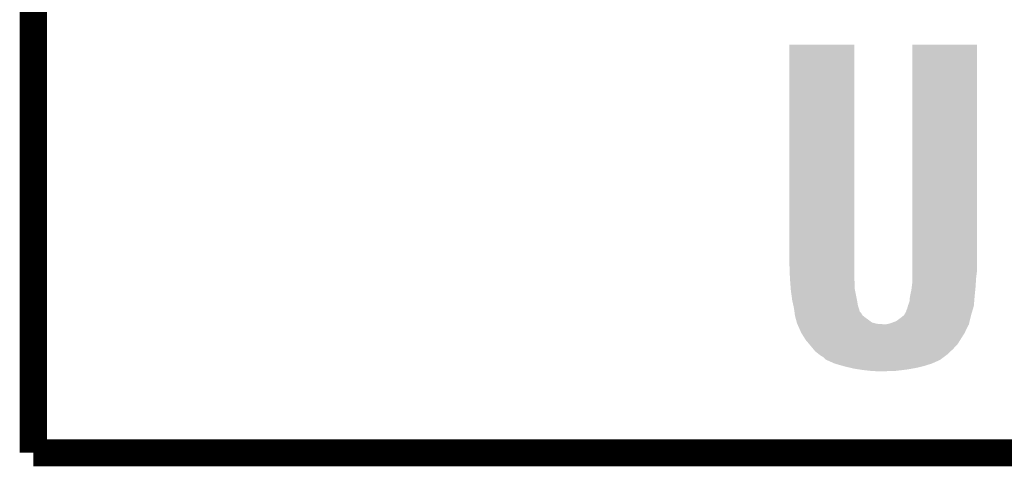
# Model space of a CAD drawing. Extents: x -0.05 to 0.95, y -0.15 to 1.54.
# Tile 1 of 26: x -0.05 to 0.16, y -0.15 to -0.05. Entities that reach past the tile are written whole.
import ezdxf

# ---------------------------------------------------------------- set-up
doc = ezdxf.new("R2010")
doc.units = 0
doc.layers.add('ULTRASONIC_3_CLICK_V100_GKO', color=5, linetype='CONTINUOUS')
doc.layers.add('ULTRASONIC_3_CLICK_V100_GTO', color=14, linetype='CONTINUOUS')

msp = doc.modelspace()

# ---------------------------------------------------------------- linework, layer by layer
at = {"layer": 'ULTRASONIC_3_CLICK_V100_GKO', "const_width": 0.006}
for points in [[(-0.05, -0.15), (-0.05, 1.45)], [(-0.05, -0.15), (0.85, -0.15)]]:
    msp.add_lwpolyline(points, dxfattribs=at)
at = {"layer": 'ULTRASONIC_3_CLICK_V100_GTO'}
for points in [[(0.117, -0.1087), (0.117, -0.0598), (0.1313, -0.1087), (0.1313, -0.0598)], [(0.117, -0.0598), (0.117, -0.0598), (0.1313, -0.0598), (0.117, -0.0598)], [(0.1441, -0.1087), (0.1441, -0.0598), (0.1584, -0.1087), (0.1584, -0.0598)], [(0.1441, -0.0598), (0.1441, -0.0598), (0.1584, -0.0598), (0.1441, -0.0598)], [(0.1171, -0.1115), (0.117, -0.1087), (0.1313, -0.1115), (0.1313, -0.1087)], [(0.1441, -0.1099), (0.1441, -0.1087), (0.1584, -0.1099), (0.1584, -0.1087)], [(0.1441, -0.1115), (0.1441, -0.1099), (0.1582, -0.1115), (0.1584, -0.1099)], [(0.11711, -0.1116), (0.1171, -0.1115), (0.1313, -0.1116), (0.1313, -0.1115)], [(0.11717, -0.1124), (0.11711, -0.1116), (0.1314, -0.1124), (0.1313, -0.1116)], [(0.11727, -0.1137), (0.11717, -0.1124), (0.1314, -0.1137), (0.1314, -0.1124)], [(0.14401, -0.1133), (0.1441, -0.1126), (0.1581, -0.1133), (0.15814, -0.1126)], [(0.1441, -0.1126), (0.1441, -0.1115), (0.15814, -0.1126), (0.1582, -0.1115)], [(0.1173, -0.1141), (0.11727, -0.1137), (0.13148, -0.1141), (0.1314, -0.1137)], [(0.11759, -0.1162), (0.1173, -0.1141), (0.1319, -0.1162), (0.13148, -0.1141)], [(0.14364, -0.1153), (0.1439, -0.1141), (0.1579, -0.1153), (0.15802, -0.1141)], [(0.1439, -0.1141), (0.14401, -0.1133), (0.15802, -0.1141), (0.1581, -0.1133)], [(0.1176, -0.1163), (0.11759, -0.1162), (0.13192, -0.1163), (0.1319, -0.1162)], [(0.11784, -0.1174), (0.1176, -0.1163), (0.1321, -0.1174), (0.13192, -0.1163)], [(0.118, -0.1181), (0.11784, -0.1174), (0.13232, -0.1181), (0.1321, -0.1174)], [(0.14314, -0.1176), (0.1432, -0.1174), (0.1577, -0.1176), (0.15772, -0.1174)], [(0.1432, -0.1174), (0.1435, -0.1166), (0.15772, -0.1174), (0.15779, -0.1166)], [(0.1435, -0.1166), (0.1436, -0.1155), (0.15779, -0.1166), (0.15788, -0.1155)], [(0.1436, -0.1155), (0.14364, -0.1153), (0.15788, -0.1155), (0.1579, -0.1153)], [(0.11808, -0.1187), (0.118, -0.1181), (0.1325, -0.1187), (0.13232, -0.1181)], [(0.11809, -0.1188), (0.11808, -0.1187), (0.1325, -0.1188), (0.1325, -0.1187)], [(0.11813, -0.1191), (0.11809, -0.1188), (0.1328, -0.1191), (0.1325, -0.1188)], [(0.1182, -0.1196), (0.11813, -0.1191), (0.1331, -0.1196), (0.1328, -0.1191)], [(0.1423, -0.1196), (0.1428, -0.1187), (0.1571, -0.1196), (0.15737, -0.1187)], [(0.1428, -0.1185), (0.143, -0.1181), (0.15743, -0.1185), (0.15755, -0.1181)], [(0.1428, -0.1187), (0.1428, -0.1185), (0.15737, -0.1187), (0.15743, -0.1185)], [(0.143, -0.1181), (0.14314, -0.1176), (0.15755, -0.1181), (0.1577, -0.1176)], [(0.11832, -0.1201), (0.1182, -0.1196), (0.1337, -0.1201), (0.1331, -0.1196)], [(0.11845, -0.1206), (0.11832, -0.1201), (0.1344, -0.1206), (0.1337, -0.1201)], [(0.1185, -0.1208), (0.11845, -0.1206), (0.13467, -0.1208), (0.1344, -0.1206)], [(0.11861, -0.1212), (0.1185, -0.1208), (0.1352, -0.1212), (0.13467, -0.1208)], [(0.1187, -0.1215), (0.11861, -0.1212), (0.1363, -0.1215), (0.1352, -0.1212)], [(0.11875, -0.1216), (0.1187, -0.1215), (0.1377, -0.1216), (0.1363, -0.1215)], [(0.1188, -0.1217), (0.11875, -0.1216), (0.1566, -0.1217), (0.15662, -0.1216)], [(0.11893, -0.122), (0.1188, -0.1217), (0.1564, -0.122), (0.1566, -0.1217)], [(0.1384, -0.1216), (0.1389, -0.1215), (0.15662, -0.1216), (0.15665, -0.1215)], [(0.1389, -0.1215), (0.1398, -0.1212), (0.15665, -0.1215), (0.15672, -0.1212)], [(0.1398, -0.1212), (0.1406, -0.1209), (0.15672, -0.1212), (0.15679, -0.1209)], [(0.1406, -0.1209), (0.1414, -0.1203), (0.15679, -0.1209), (0.15693, -0.1203)], [(0.1414, -0.1203), (0.1423, -0.1196), (0.15693, -0.1203), (0.1571, -0.1196)], [(0.1192, -0.1226), (0.11893, -0.122), (0.1561, -0.1226), (0.1564, -0.122)], [(0.1196, -0.1235), (0.1192, -0.1226), (0.1557, -0.1235), (0.1561, -0.1226)], [(0.12029, -0.1246), (0.1196, -0.1235), (0.155, -0.1246), (0.1557, -0.1235)], [(0.1206, -0.1251), (0.12029, -0.1246), (0.15469, -0.1251), (0.155, -0.1246)], [(0.12128, -0.1259), (0.1206, -0.1251), (0.1542, -0.1259), (0.15469, -0.1251)], [(0.1217, -0.1264), (0.12128, -0.1259), (0.15374, -0.1264), (0.1542, -0.1259)], [(0.12228, -0.1271), (0.1217, -0.1264), (0.1531, -0.1271), (0.15374, -0.1264)], [(0.1227, -0.1276), (0.12228, -0.1271), (0.15256, -0.1276), (0.1531, -0.1271)], [(0.1237, -0.1284), (0.1227, -0.1276), (0.1517, -0.1284), (0.15256, -0.1276)], [(0.1245, -0.1289), (0.1237, -0.1284), (0.15102, -0.1289), (0.1517, -0.1284)], [(0.125, -0.1294), (0.1245, -0.1289), (0.15034, -0.1294), (0.15102, -0.1289)], [(0.1252, -0.1295), (0.125, -0.1294), (0.1502, -0.1295), (0.15034, -0.1294)], [(0.12543, -0.1296), (0.1252, -0.1295), (0.15, -0.1296), (0.1502, -0.1295)], [(0.1261, -0.1299), (0.12543, -0.1296), (0.1493, -0.1299), (0.15, -0.1296)], [(0.127, -0.1303), (0.1261, -0.1299), (0.1484, -0.1303), (0.1493, -0.1299)], [(0.12875, -0.1308), (0.127, -0.1303), (0.1468, -0.1308), (0.1484, -0.1303)], [(0.1291, -0.1309), (0.12875, -0.1308), (0.1464, -0.1309), (0.1468, -0.1308)], [(0.13036, -0.1312), (0.1291, -0.1309), (0.1452, -0.1312), (0.1464, -0.1309)], [(0.1312, -0.1314), (0.13036, -0.1312), (0.1441, -0.1314), (0.1452, -0.1312)], [(0.13247, -0.1316), (0.1312, -0.1314), (0.143, -0.1316), (0.1441, -0.1314)], [(0.1331, -0.1317), (0.13247, -0.1316), (0.14217, -0.1317), (0.143, -0.1316)], [(0.1349, -0.1319), (0.1331, -0.1317), (0.1405, -0.1319), (0.14217, -0.1317)], [(0.1364, -0.132), (0.1349, -0.1319), (0.1377, -0.132), (0.1405, -0.1319)]]:
    msp.add_solid(points, dxfattribs=at)

doc.saveas('drawing.dxf')
